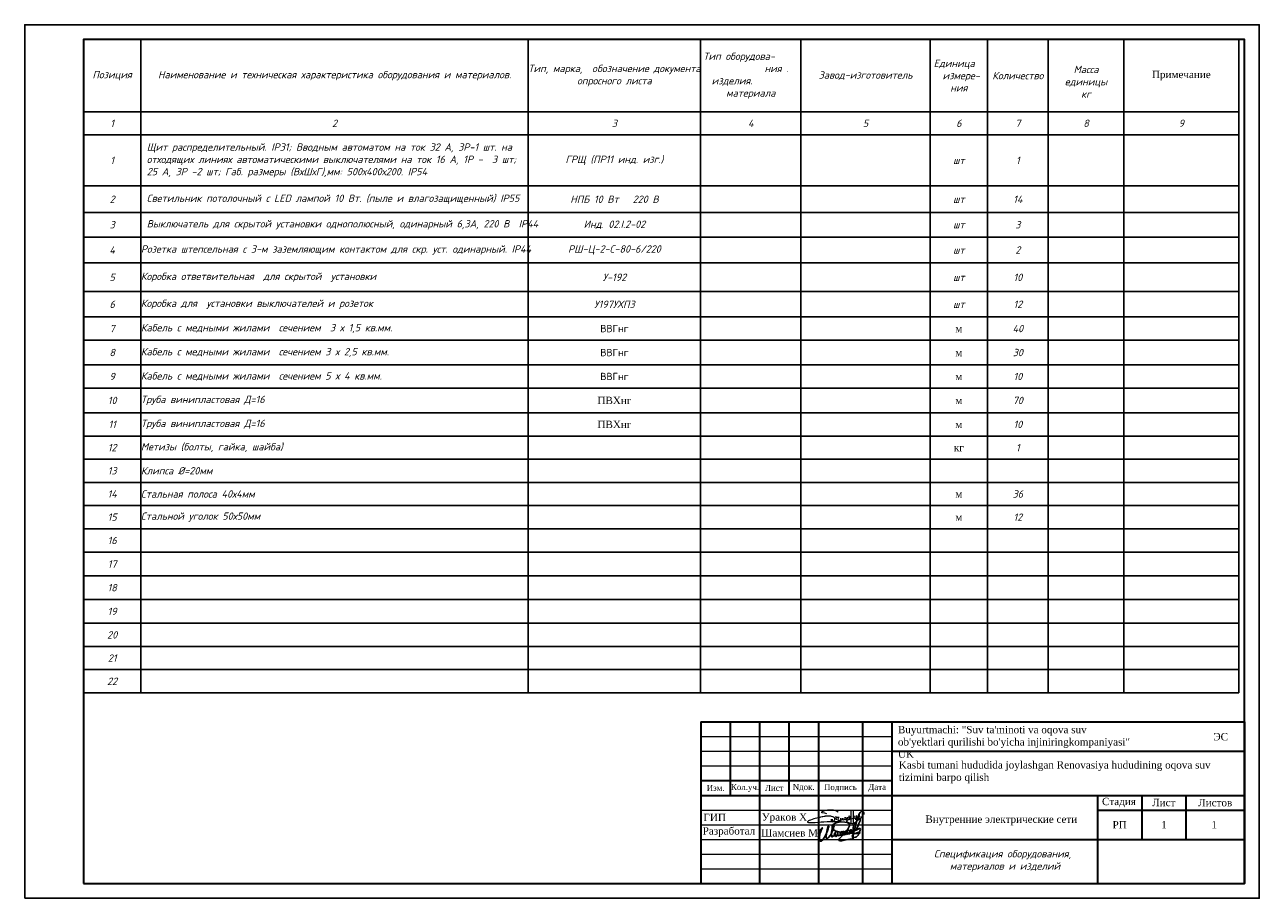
# Model space of a CAD drawing. Header units: metres. Extents: x 705633 to 708863, y 4309165 to 4309462.
# Tile 25 of 25: x 708443 to 708863, y 4309165 to 4309462. Entities that reach past the tile are written whole.
import ezdxf

# ---------------------------------------------------------------- set-up
doc = ezdxf.new("R2010")
doc.units = ezdxf.units.M
doc.header["$LTSCALE"] = 0.5
for name, color, linetype, lineweight in [('Графа', 7, 'Continuous', 30), ('Графа 20', 7, 'Continuous', 20), ('ПЛАН', 250, 'Continuous', 30), ('Слой размерная', 7, 'Continuous', 13), ('Стены 40', 7, 'Continuous', 40), ('Формат', 7, 'Continuous', 25)]:
    doc.layers.add(name, color=color, linetype=linetype, lineweight=lineweight)
doc.layers.add('Рамка', color=7, linetype='Continuous')
doc.layers.add('Титульный лист', color=7, linetype='Continuous')
doc.styles.add('Arial UPS', font='times.ttf', dxfattribs={"height": 2.5})
doc.styles.add('ICOCPEUR', font='isocpeui.ttf', dxfattribs={"height": 300})
doc.styles.add('ISO', font='isocpeui.ttf', dxfattribs={"height": 250})
doc.styles.add('ISOCPEUR', font='isocpeui.ttf')
doc.styles.add('ISOPEUR', font='isocpeui.ttf')
doc.styles.get("Standard").update_dxf_attribs({"font": 'times.ttf'})
doc.styles.add('Times New Roman', font='times.ttf')
doc.styles.add('ГОСТ', font='isocpeur.ttf')
doc.styles.add('ГОСТ 350', font='isocpeui.ttf', dxfattribs={"height": 350})

# ---------------------------------------------------------------- blocks, each defined once
blk = doc.blocks.new('*T130')
at = {"layer": 'Стены 40', "color": 0, "linetype": 'ByBlock', "lineweight": -2, "transparency": 16777216}
for p, q in [((0, 0), (393, 0)), ((0, 0), (0, -222.15)), ((19.53, 0), (19.53, -222.15)), ((151.33, 0), (151.33, -222.15)), ((209.92, 0), (209.92, -222.15)), ((244.09, 0), (244.09, -222.15)), ((288.02, 0), (288.02, -222.15)), ((307.55, 0), (307.55, -222.15)), ((328.17, 0), (328.17, -222.15)), ((353.95, 0), (353.95, -222.15)), ((393, 0), (393, -222.15)), ((0, -24.62), (393, -24.62)), ((0, -32.41), (393, -32.41)), ((0, -49.81), (393, -49.81)), ((0, -58.87), (393, -58.87)), ((0, -67.19), (393, -67.19)), ((0, -76.01), (393, -76.01)), ((0, -85.74), (393, -85.74)), ((0, -94.36), (393, -94.36)), ((0, -102.24), (393, -102.24)), ((0, -110.66), (393, -110.66)), ((0, -118.54), (393, -118.54)), ((0, -126.96), (393, -126.96)), ((0, -134.84), (393, -134.84)), ((0, -142.72), (393, -142.72)), ((0, -150.6), (393, -150.6)), ((0, -158.48), (393, -158.48)), ((0, -166.36), (393, -166.36)), ((0, -174.36), (393, -174.36)), ((0, -182.36), (393, -182.36)), ((0, -190.43), (393, -190.43)), ((0, -198.51), (393, -198.51)), ((0, -206.39), (393, -206.39)), ((0, -214.27), (393, -214.27)), ((0, -222.15), (393, -222.15))]:
    blk.add_line(p, q, dxfattribs=at)
at = {"layer": 'Стены 40', "color": 0, "linetype": 'Continuous', "lineweight": 15, "transparency": 16777216, "char_height": 2.5}
for s, insert, width, attachment_point, style in [('{\\C256;Тип оборудова-                  ния . изделия.         материала}', (227, -12.31), 34.1423, 5, 'ICOCPEUR'), ('{\\C256;Единица                  измере-\\Pния}', (297.79, -12.31), 19.497, 5, 'ICOCPEUR'), ('{\\C256;Позиция}', (9.76, -12.31), 19.497, 5, 'ICOCPEUR'), ('Наименование и техническая характеристика оборудования и материалов.', (85.43, -12.31), 131.7774, 5, 'ICOCPEUR'), ('{\\C256;Тип, марка,  oбозначение документа опросного листа}', (180.62, -12.31), 58.5511, 5, 'ICOCPEUR'), ('{\\C256;Завод-изготовитель}', (266.06, -12.31), 43.9058, 5, 'ICOCPEUR'), ('{\\C256;Количество}', (317.86, -12.31), 20.5901, 5, 'ICOCPEUR'), ('{\\C256;\\PМасса\\Pединицы\\Pкг \\P}', (341.06, -12.31), 25.7452, 5, 'ICOCPEUR'), ('1', (9.76, -28.52), 19.497, 5, 'ISOCPEUR'), ('2', (85.43, -28.52), 131.7774, 5, 'ISOCPEUR'), ('3', (180.62, -28.52), 58.5511, 5, 'ISOCPEUR'), ('4', (227, -28.52), 34.1423, 5, 'ISOCPEUR'), ('5', (266.06, -28.52), 43.9058, 5, 'ISOCPEUR'), ('6', (297.79, -28.52), 19.497, 5, 'ISOCPEUR'), ('7', (317.86, -28.52), 20.5901, 5, 'ISOCPEUR'), ('8', (341.06, -28.52), 25.7452, 5, 'ISOCPEUR'), ('9', (373.47, -28.52), 39.024, 5, 'ISOCPEUR'), ('{\\C7;Щит распределительный. IP31; Вводным автоматом на ток 32 А, 3Р-1 шт. на отходящих линиях автоматическими выключателями на ток 16 А,} 1Р -  3 шт; 25{\\C7; А,} 3Р -2 шт{\\C7;;} {\\C7;Габ. размеры (ВхШхГ),мм: 500х400х200. IP54 \\fISOCPEUR|b1|i1|c204|p34;\\C0;                                                                                           }', (21.53, -41.11), 127.8074, 4, 'ГОСТ 350'), ('1', (9.76, -41.11), 19.497, 5, 'ISOPEUR'), ('{\\C256;ГРЩ (ПР11 инд. изг.)}', (180.62, -41.11), 58.5511, 5, 'ГОСТ 350'), ('1', (317.86, -41.11), 20.5901, 5, 'ISOCPEUR'), ('{\\C256;2}', (9.76, -54.34), 19.497, 5, 'ISOPEUR'), ('{\\fISOCPEUR|b0|i1|c204|p34;\\C256;Светильник потолочный с LED лампой 10 Вт. (пыле и влагозащищенный) IP55\\P}', (21.53, -54.34), 127.8074, 4, 'ГОСТ 350'), ('{\\fISOCPEUR|b0|i1|c204|p34;\\C256;НПБ 10 Вт   220 В\\P}', (180.62, -54.34), 58.5511, 5, 'ГОСТ 350'), ('14', (317.86, -54.34), 20.5901, 5, 'ISOCPEUR'), ('3', (9.76, -63.03), 19.497, 5, 'ISOPEUR'), ('{\\C256;Выключатель для скрытой установки однополюсный, одинарный 6,3А, 220 В  IP44}', (21.53, -63.03), 127.8074, 4, 'ГОСТ 350'), ('{\\fISOCPEUR|b0|i1|c204|p34;\\C256;Инд. 02.I.2-02\\P}', (180.62, -63.03), 58.5511, 5, 'ГОСТ 350'), ('3', (317.86, -63.03), 20.5901, 5, 'ISOCPEUR'), ('{\\C256;4', (9.76, -71.6), 19.497, 5, 'ISOPEUR'), ('{\\C256;Розетка штепсельная с 3-м заземляющим контактом для скр. уст. одинарный. IP44}', (19.54, -71.6), 131.7774, 4, 'ISOPEUR'), ('{\\fISOCPEUR|b0|i1|c204|p34;\\C256;РШ-Ц-2-С-80-6/220\\P}', (180.62, -71.6), 58.5511, 5, 'ГОСТ 350'), ('2', (317.86, -71.6), 20.5901, 5, 'ISOCPEUR'), ('5', (9.76, -80.88), 19.497, 5, 'ISOPEUR'), ('{\\C256;Коробка ответвительная  для скрытой  установки\\P}', (19.54, -80.88), 131.7774, 4, 'ISOPEUR'), ('{\\fISOCPEUR|b0|i1|c204|p34;\\C256;У-192\\P}', (180.62, -80.88), 58.5511, 5, 'ГОСТ 350'), ('10', (317.86, -80.88), 20.5901, 5, 'ISOCPEUR'), ('{\\C256;6', (9.76, -90.05), 19.497, 5, 'ISOPEUR'), ('{\\C256;Коробка для  установки выключателей и розеток\\P}', (19.54, -90.05), 131.7774, 4, 'ISOPEUR'), ('{\\fISOCPEUR|b0|i1|c204|p34;\\C256;У197УХП3\\P}', (180.62, -90.05), 58.5511, 5, 'ГОСТ 350'), ('12', (317.86, -90.05), 20.5901, 5, 'ISOCPEUR'), ('Кабель с медными жилами  сечением  3 х 1,5 кв.мм. ', (19.54, -98.3), 131.7774, 4, 'ISOPEUR'), ('7', (9.76, -98.3), 19.497, 5, 'ISOPEUR'), ('ВВГнг', (180.62, -98.3), 58.5511, 5, 'ГОСТ'), ('40', (317.86, -98.3), 20.5901, 5, 'ISOCPEUR'), ('Кабель с медными жилами  сечением 3 х 2,5 кв.мм.', (19.54, -106.45), 131.7774, 4, 'ISOPEUR'), ('ВВГнг', (180.62, -106.45), 58.5511, 5, 'ГОСТ'), ('30', (317.86, -106.45), 20.5901, 5, 'ISOCPEUR'), ('{\\C256;8', (9.76, -106.45), 19.497, 5, 'ISOPEUR'), ('9', (9.76, -114.6), 19.497, 5, 'ISOPEUR'), ('Кабель с медными жилами  сечением 5 х 4 кв.мм.', (19.54, -114.6), 131.7774, 4, 'ISOPEUR'), ('ВВГнг', (180.62, -114.6), 58.5511, 5, 'ГОСТ'), ('10', (317.86, -114.6), 20.5901, 5, 'ISOCPEUR'), ('{\\C256;10', (9.76, -122.75), 19.497, 5, 'ISOPEUR'), ('Труба винипластовая Д=16', (19.54, -122.75), 131.7774, 4, 'ISOPEUR'), ('70', (317.86, -122.75), 20.5901, 5, 'ISOCPEUR'), ('11', (9.76, -130.9), 19.497, 5, 'ISOPEUR'), ('Труба винипластовая Д=16', (19.54, -130.9), 131.7774, 4, 'ISOPEUR'), ('10', (317.86, -130.9), 20.5901, 5, 'ISOCPEUR'), ('{\\C256;12', (9.76, -138.78), 19.497, 5, 'ISOPEUR'), ('Метизы (болты, гайка, шайба)', (19.54, -138.78), 131.7774, 4, 'ISOPEUR'), ('1', (317.86, -138.78), 20.5901, 5, 'ISOCPEUR'), ('13', (9.76, -146.66), 19.497, 5, 'ISOPEUR'), ('{\\C256;Клипса %%C=20мм\\P}', (19.54, -146.66), 131.7774, 4, 'ISOPEUR'), ('{\\C256;14', (9.76, -154.54), 19.497, 5, 'ISOPEUR'), ('{\\C256;Стальная полоса 40х4мм\\P}', (19.54, -154.54), 131.7774, 4, 'ISOPEUR'), ('36', (317.86, -154.54), 20.5901, 5, 'ISOCPEUR'), ('15', (9.76, -162.42), 19.497, 5, 'ISOPEUR'), ('{\\C256;Стальной уголок 50х50мм\\P}', (19.54, -162.42), 131.7774, 4, 'ISOPEUR'), ('12', (317.86, -162.42), 20.5901, 5, 'ISOCPEUR'), ('{\\C256;16', (9.76, -170.36), 19.497, 5, 'ISOPEUR'), ('17', (9.76, -178.36), 19.497, 5, 'ISOPEUR'), ('{\\C256;18', (9.76, -186.4), 19.497, 5, 'ISOPEUR'), ('19', (9.76, -194.47), 19.497, 5, 'ISOPEUR'), ('{\\C256;20}', (9.76, -202.45), 19.497, 5, 'ISOPEUR'), ('21', (9.76, -210.33), 19.497, 5, 'ISOPEUR'), ('22', (9.76, -218.21), 19.497, 5, 'ISOPEUR')]:
    blk.add_mtext(s, dxfattribs=dict(at, insert=insert, width=width, attachment_point=attachment_point, style=style))
at = {"layer": 'Стены 40', "color": 0, "linetype": 'Continuous', "lineweight": 15, "transparency": 16777216, "char_height": 2.5, "attachment_point": 5}
for s, insert, width in [('Примечание\\P', (373.47, -12.31), 39.024), ('{\\fISOCPEUR|b0|i1|c204|p34;\\C256;шт}', (297.79, -41.11), 19.497), ('{\\fISOCPEUR|b0|i1|c204|p34;\\C256;шт}', (297.79, -54.34), 19.497), ('{\\fISOCPEUR|b0|i1|c204|p34;\\C256;шт}', (297.79, -63.03), 19.497), ('{\\fISOCPEUR|b0|i1|c204|p34;\\C256;шт}', (297.79, -71.6), 19.497), ('{\\fISOCPEUR|b0|i1|c204|p34;\\C256;шт}', (297.79, -80.88), 19.497), ('{\\fISOCPEUR|b0|i1|c204|p34;\\C256;шт}', (297.79, -90.05), 19.497), ('{\\C256;м}', (297.79, -98.3), 19.497), ('{\\C256;м}', (297.79, -106.45), 19.497), ('{\\C256;м}', (297.79, -114.6), 19.497), ('ПВХнг', (180.62, -122.75), 58.5511), ('{\\C256;м}', (297.79, -122.75), 19.497), ('ПВХнг', (180.62, -130.9), 58.5511), ('{\\C256;м}', (297.79, -130.9), 19.497), ('{\\C256;кг}', (297.79, -138.78), 19.497), ('{\\C256;м}', (297.79, -154.54), 19.497), ('{\\C256;м}', (297.79, -162.42), 19.497)]:
    blk.add_mtext(s, dxfattribs=dict(at, insert=insert, width=width))
blk = doc.blocks.new('A$C194E077B')
at = {"color": 5, "lineweight": 20}
for points in [[(42, -99), (83, -76), (96, -68), (110, -53), (122, -42), (131, -27), (137, -5), (137, 22), (125, 42), (110, 57), (100, 67), (80, 78), (58, 91), (13, 103), (-19, 112), (-87, 112), (-127, 112), (-231, 105), (-249, 100), (-271, 100), (-317, 88), (-348, 80), (-409, 70), (-436, 66), (-497, 49), (-543, 37), (-617, 24), (-665, 5), (-728, -12), (-787, -37), (-841, -58), (-859, -64), (-880, -77), (-894, -91), (-904, -101), (-904, -112), (-894, -123), (-871, -130), (-840, -134), (-808, -134), (-760, -134), (-737, -134), (-654, -127), (-612, -124), (-491, -116), (-389, -109), (-287, -102), (-158, -97), (-39, -97), (85, -89), (174, -89), (222, -82), (269, -75), (318, -67), (369, -63), (369, -63)], [(-162, 200), (-240, 221), (-364, 241), (-364, 276), (-310, 307), (-248, 324), (-145, 351), (-37, 351), (76, 351), (195, 319), (266, 278)], [(0, 0), (0, -92)], [(41, 2), (41, -98)], [(203, -24), (196, 1), (191, 21), (185, 44), (185, 65), (176, 81), (169, 93), (189, 73), (200, 70), (220, 70), (242, 70), (259, 75), (272, 78), (279, 90), (279, 70), (274, 51), (262, 26), (252, 0), (252, -16), (261, -33), (282, -45), (303, -50), (329, -43), (347, -33), (361, -19), (368, -6), (371, 33), (368, -6), (372, -22), (382, -27), (392, -33), (406, -29), (418, -26), (433, -12), (438, -3), (438, 39), (438, -3), (453, -18), (464, -25), (477, -25), (504, -20), (521, -3), (528, 9), (524, 23), (522, 41), (522, 48), (526, 55), (535, 63), (549, 63), (569, 49), (579, 25), (585, 1), (580, -18), (565, -26), (549, -26), (531, -8), (528, 9)], [(835, 300), (835, -171), (799, -177), (729, -165), (620, -121), (593, -75), (602, -42), (665, -20), (730, 7), (798, 17), (885, 36), (885, 36), (905, 45)], [(593, 2), (615, 20), (621, 30), (635, 45), (637, 70), (635, 45), (635, 19), (646, 1), (664, -10), (680, -10), (701, 0), (705, 13), (705, 35), (699, 66), (686, 94), (680, 122)], [(682, 123), (691, 107), (705, 87), (717, 87)], [(748, 299), (746, -138)], [(898, 116), (898, 60), (906, 31), (917, -11)], [(910, 55), (903, 116)], [(952, -13), (967, 14), (978, 53), (978, 112), (973, 131)], [(962, 114), (967, 97), (978, 53), (987, 20), (1013, 5), (1032, 10), (1061, 39), (1076, 96), (1076, 123), (1074, 180)], [(1064, 182), (1056, 151), (1045, 113), (1045, 80), (1055, 46), (1070, 20), (1088, 9), (1109, 9), (1132, 31), (1138, 57), (1138, 93)]]:
    blk.add_lwpolyline(points, dxfattribs=at)
for centre, radius, start, end in [((681, 122), 1.13, 41.4, 190.5897), ((901, 116), 2.8, 15.3098, 164.5601), ((899, 54), 10.7, 301.2071, 10.1496), ((979, 116), 16.6, 111.912, 188.6151), ((1068, 178), 5.72, 18.1801, 138.9915), ((935, -4), 19.1, 202.8625, 330.9274)]:
    blk.add_arc(centre, radius, start, end, dxfattribs=at)
blk = doc.blocks.new('подпись')
at = {"color": 5, "lineweight": 25, "ltscale": 100}
for points in [[(0, 0), (-197, 126), (-197, 309), (-123, 591), (567, 1632), (953, 2109), (1273, 2414), (1527, 2589), (1215, 1792), (928, 1029), (653, 301), (452, -351), (337, -1266), (279, -1948), (312, -2490), (402, -2825), (550, -3092), (838, -3149), (1109, -3069), (1379, -2844), (1823, -2349), (2373, -1422), (2702, -820), (3274, 231), (3712, 1254), (3950, 2044), (4122, 2646), (4211, 2957), (4211, 3165), (4040, 3165), (3851, 2974), (3638, 2341), (3506, 1674), (3350, 976), (3274, 231), (3120, -1415), (3120, -1857), (3317, -2036), (3605, -2048), (3851, -1891), (4171, -1590), (4828, -736), (5198, -126), (5526, 553), (5978, 1354), (6150, 1952), (6273, 2417), (6429, 2974), (6479, 3340), (6421, 3531), (6214, 3468), (6044, 3207), (5855, 2707), (5740, 2219), (5543, 1396), (5452, 721), (5411, -824), (5461, -1293), (5617, -1293), (5822, -1224), (5929, -1113), (6273, -759), (6627, -458), (6988, -4), (7045, 320), (6939, 431), (6799, 332), (6709, 53), (6700, -324), (6717, -835), (6955, -991), (7218, -1090), (7530, -1056), (7694, -915), (7834, -793), (8039, -515), (8113, -294), (8146, 53), (8129, 576), (7965, 831), (7710, 907), (7407, 862), (7218, 698), (7054, 351), (7012, -4), (7054, -324), (7210, -671), (7456, -747), (7694, -660), (7883, -515), (8055, -370), (8146, -202), (8211, -4), (8129, 65), (7973, -160), (7990, -469), (8055, -770), (8417, -824), (8712, -759), (8967, -637), (9230, -458), (9509, -225), (9780, -15), (9977, 286), (10034, 629), (9977, 831), (9706, 907), (9468, 785), (9279, 553), (9098, 198), (9041, -149), (9090, -435), (9369, -602), (9706, -648), (9911, -480), (10174, -225), (10420, 42), (10510, 297), (10584, 698), (10568, 919), (10420, 1029), (10207, 976), (10010, 698), (9886, 419), (9854, 19), (9886, -271), (10108, -435), (10412, -458), (10855, -458), (11085, -347), (11274, -149), (11545, 88), (11791, 343), (11865, 530), (11800, 896), (11520, 1098), (11241, 1098), (11052, 907), (10962, 553), (11020, 187), (11274, -191), (11611, -271), (12013, -206), (12284, -46), (12596, 210), (12842, 507), (13056, 896), (13064, 1239), (12933, 1437), (12686, 1510), (12407, 1510), (12169, 1251), (12046, 946), (12071, 358), (12292, 92), (12686, -76), (13105, -8), (13524, 259), (13779, 480), (13959, 751), (13992, 1163), (14008, 1575), (13828, 1742), (13549, 1720), (13302, 1476), (13261, 1174), (13327, 717), (13639, 595), (14017, 648), (14362, 782), (14731, 961), (15125, 1228), (15511, 1540), (15955, 2143), (16685, 3313), (17038, 4339), (17548, 5552), (17580, 6032), (17392, 6143), (17194, 6143), (16833, 5990), (16193, 5479), (15462, 4778), (15068, 4042), (14772, 3424), (14616, 2547), (14575, 1575), (14534, -259), (14624, -1304), (14608, -1571), (14509, -1796), (14378, -1750), (14378, -1449), (14821, 583), (15035, 1498), (15240, 2360), (16053, 5014), (16858, 7447), (17203, 8388), (17548, 9017), (17942, 9475), (18172, 9647), (18574, 9475), (18829, 9334), (19058, 8846), (19149, 8160)], [(14813, -2173), (13228, -2295), (12276, -2455), (10970, -2715), (9780, -2959), (9016, -3058), (8614, -2879), (8515, -2555), (8819, -2032), (9180, -1590), (9599, -1129), (10954, 61), (11537, 782), (12276, 1910), (12785, 2795), (12982, 3378), (13007, 3779), (12842, 4164), (12440, 4484), (11980, 4724), (11052, 4945), (9525, 5029), (7850, 4785), (6725, 4362), (5978, 3759), (5699, 3115), (5715, 2555), (5855, 2131), (6339, 1670), (6963, 1285), (8031, 946), (9985, 480), (11405, 252), (12851, 210), (14312, 153), (14780, 175)], [(14756, 172), (16102, 122), (16866, 194), (17342, 294), (17531, 404), (17416, 522), (16973, 572), (16603, 553), (16119, 435), (15404, 153), (14945, -65), (14608, -267), (14370, -477), (14238, -785), (14206, -1216), (14353, -1502), (14977, -1605), (15593, -1453), (16004, -1266), (16423, -927), (16726, -557), (16907, -175), (17104, 362), (17285, 824), (17531, 1521), (17638, 2009), (17498, 2238), (17104, 2219), (16464, 1842), (15823, 1502), (15437, 1373), (15347, 1350), (15306, 1350)]]:
    blk.add_lwpolyline(points, dxfattribs=at)

msp = doc.modelspace()

# ---------------------------------------------------------------- linework, layer by layer
at = {"layer": 'Графа'}
for p, q in [((708672.73, 4309225.03), (708857.73, 4309225.03)), ((708672.73, 4309225.03), (708672.73, 4309170.03)), ((708682.73, 4309225.03), (708682.73, 4309200.03)), ((708692.73, 4309225.03), (708692.73, 4309170.03)), ((708702.73, 4309225.03), (708702.73, 4309200.03)), ((708712.73, 4309225.03), (708712.73, 4309170.03)), ((708727.73, 4309225.03), (708727.73, 4309170.03)), ((708737.73, 4309225.03), (708737.73, 4309170.03)), ((708857.73, 4309225.03), (708857.73, 4309170.03)), ((708737.73, 4309215.03), (708857.73, 4309215.03)), ((708672.73, 4309205.03), (708737.73, 4309205.03)), ((708672.73, 4309200.03), (708857.73, 4309200.03)), ((708807.73, 4309200.03), (708807.73, 4309170.03)), ((708822.73, 4309200.03), (708822.73, 4309185.03)), ((708837.73, 4309200.03), (708837.73, 4309185.03)), ((708807.73, 4309195.03), (708857.73, 4309195.03)), ((708737.73, 4309185.03), (708857.73, 4309185.03)), ((708672.73, 4309170.03), (708857.73, 4309170.03))]:
    msp.add_line(p, q, dxfattribs=at)
at = {"layer": 'Графа 20'}
for p, q in [((708672.73, 4309220.03), (708737.73, 4309220.03)), ((708672.73, 4309215.03), (708737.73, 4309215.03)), ((708672.73, 4309210.03), (708737.73, 4309210.03)), ((708672.73, 4309195.03), (708737.73, 4309195.03)), ((708672.73, 4309190.03), (708737.73, 4309190.03)), ((708672.73, 4309185.03), (708737.73, 4309185.03)), ((708672.73, 4309180.03), (708737.73, 4309180.03)), ((708672.73, 4309175.03), (708737.73, 4309175.03))]:
    msp.add_line(p, q, dxfattribs=at)
at = {"layer": 'Рамка', "color": 0, "linetype": 'ByBlock', "lineweight": 25}
msp.add_lwpolyline([(708442.73, 4309165.03), (708862.73, 4309165.03), (708862.73, 4309462.03), (708442.73, 4309462.03)], close=True, dxfattribs=at)
at = {"layer": 'Рамка', "color": 18, "lineweight": 30, "true_color": 0x000000}
msp.add_lwpolyline([(708462.73, 4309170.03), (708857.73, 4309170.03), (708857.73, 4309457.03), (708462.73, 4309457.03)], close=True, dxfattribs=at)

# ---------------------------------------------------------------- block references
msp.add_blockref('*T130', (708462.73, 4309457.03))
at = {"color": 7, "lineweight": 30, "xscale": 0.008941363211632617, "yscale": 0.008941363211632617, "zscale": 0.008941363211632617}
msp.add_blockref('A$C194E077B', (708717.11, 4309191.96), dxfattribs=at)
at = {"color": 0, "linetype": 'ByBlock', "lineweight": 25, "xscale": 0.0008018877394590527, "yscale": 0.0008018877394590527, "zscale": 0.0008018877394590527}
msp.add_blockref('подпись', (708712.87, 4309186.96), dxfattribs=at)

# ---------------------------------------------------------------- texts
at = {"linetype": 'Continuous', "insert": (708772.47, 4309177.75), "char_height": 2.5, "attachment_point": 5, "style": 'ISO'}
msp.add_mtext_dynamic_manual_height_columns('\\pxi-0.65771,l3;{\\C0;Спецификация оборудования, материалов и изделий}', width=69.0875, gutter_width=0.01, heights=[14.26], dxfattribs=at)
at = {"layer": 'ПЛАН', "color": 18, "lineweight": 9, "true_color": 0x000000, "insert": (708673.64, 4309193.75), "char_height": 2.5, "width": 7.3567, "attachment_point": 1, "line_spacing_factor": 0.6, "style": 'Times New Roman'}
msp.add_mtext('ГИП', dxfattribs=at)
at = {"layer": 'Слой размерная', "color": 7, "lineweight": 20, "attachment_point": 5}
for s, insert, char_height, width in [('{\\fTimes New Roman|b0|i0|c204|p18;Изм.}', (708677.78, 4309202.53), 2, 10.0865), ('{\\fTimes New Roman|b0|i0|c204|p18;Кол.уч.}', (708687.78, 4309202.53), 2, 9.9135), ('{\\fTimes New Roman|b0|i0|c204|p18;Лист}', (708697.73, 4309202.53), 2, 10), ('{\\fTimes New Roman|b0|i0|c0|p18;N\\fTimes New Roman|b0|i0|c204|p18;док.}', (708707.73, 4309202.57), 2, 10), ('{\\fTimes New Roman|b0|i0|c204|p18;Подпись}', (708720.23, 4309202.53), 2, 15), ('{\\fTimes New Roman|b0|i0|c204|p18;Дата}', (708732.73, 4309202.53), 2, 10), ('1', (708830.31, 4309190.03, -293.72), 2.5, 20), ('1', (708847.38, 4309190.03, -293.72), 2.5, 20), ('{\\fTimes New Roman|b0|i0|c204|p18;РП}', (708815.22, 4309190.03, -293.72), 2.5, 20)]:
    msp.add_mtext(s, dxfattribs=dict(at, insert=insert, char_height=char_height, width=width))
at = {"layer": 'Слой размерная', "color": 7, "linetype": 'Continuous', "lineweight": 20, "char_height": 2.5, "attachment_point": 5}
for s, insert, width in [('{\\fTimes New Roman|b0|i0|c204|p18;Стадия}', (708814.98, 4309197.58, -293.72), 20), ('{\\fTimes New Roman|b0|i0|c204|p18;Лист}', (708830.23, 4309197.58, -293.72), 15), ('{\\fTimes New Roman|b0|i0|c204|p18;Листов}', (708847.73, 4309197.53, -293.72), 20)]:
    msp.add_mtext(s, dxfattribs=dict(at, insert=insert, width=width))
at = {"layer": 'Титульный лист', "linetype": 'Continuous', "ltscale": 1000, "char_height": 2.5, "attachment_point": 1, "style": 'Arial UPS'}
for s, insert, width in [('\\pxql;{\\C7;Buyurtmachi: "Suv ta\'minoti va oqova suv ob\'yektlari qurilishi bo\'yicha injiniringkompaniyasi" UK}', (708739.8, 4309223.63), 80.0407), ('{\\C250;ЭС}', (708847.09, 4309221.22), 65.1575), ('\\pxql;{\\H1.00436x;\\C7;Kasbi tumani hududida joylashgan Renovasiya hududining oqova suv\\Ptizimini barpo\\C256; qilish}', (708740.09, 4309211.64), 134.0404), ('{\\fTimes New Roman|b0|i0|c204|p18;\\C250;Внутренние электрические сети}', (708749.13, 4309193.18), 65.1575)]:
    msp.add_mtext(s, dxfattribs=dict(at, insert=insert, width=width))
at = {"layer": 'Формат', "color": 7, "ltscale": 100, "char_height": 2.5, "width": 20, "attachment_point": 5}
for s, insert in [('Ураков Х', (708701.19, 4309192.26)), ('Разработал', (708682.29, 4309187.54)), ('Шамсиев М', (708702.94, 4309187.26)), ('Шамсиев М', (708702.94, 4309187.26))]:
    msp.add_mtext(s, dxfattribs=dict(at, insert=insert))

doc.saveas('drawing.dxf')
